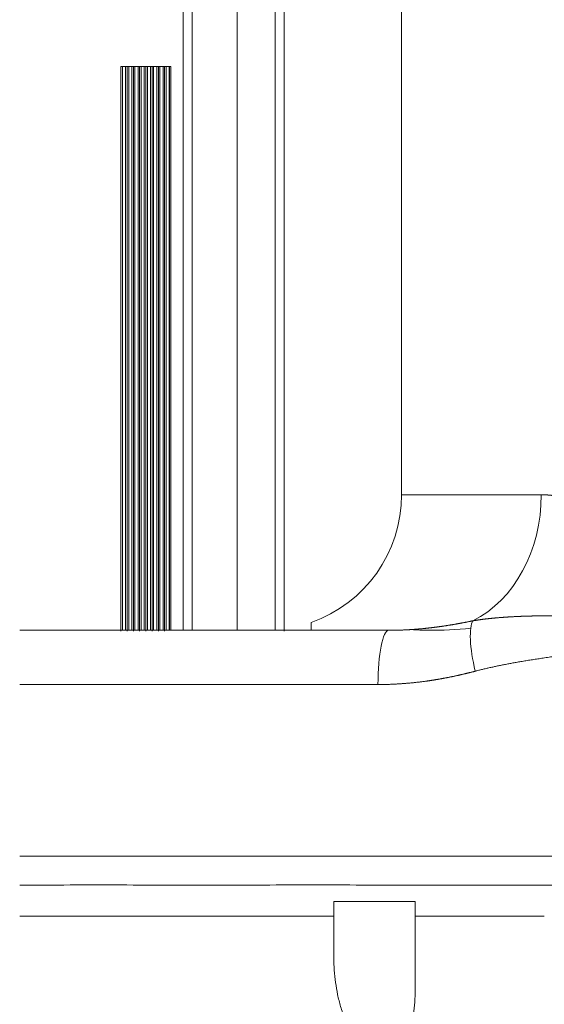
# Model space of a CAD drawing. Header units: millimetres. Extents: x 176 to 9387, y -11044 to -3322.
# Tile 160 of 256: x 8199 to 8257, y -10397 to -10288. Entities that reach past the tile are written whole.
import ezdxf

# ---------------------------------------------------------------- set-up
doc = ezdxf.new("R2010")
doc.units = ezdxf.units.MM
doc.header["$LTSCALE"] = 0.3175
doc.layers.add('1轮廓实线层', color=7, linetype='Continuous', lineweight=18)

msp = doc.modelspace()

# ---------------------------------------------------------------- linework, layer by layer
at = {"layer": '1轮廓实线层'}
for p, q in [((8240.85631, -10221.87988), (8240.85631, -10340.87988)), ((8216.65631, -10253.97988), (8216.65631, -10355.87875)), ((8217.65631, -10253.97988), (8217.65631, -10355.87875)), ((8217.65631, -10355.87875), (8217.65631, -10253.97988)), ((8222.65631, -10252.97988), (8222.65631, -10355.87849)), ((8227.85631, -10253.97988), (8227.85631, -10355.87875)), ((8227.85631, -10355.87875), (8227.85631, -10253.97988)), ((8210.47266, -10293.47988), (8209.78265, -10293.47988)), ((8209.9531, -10355.87929), (8209.9531, -10293.47988)), ((8210.29951, -10293.47988), (8210.29951, -10355.87929)), ((8211.16266, -10293.47988), (8210.47266, -10293.47988)), ((8210.6431, -10355.87929), (8210.6431, -10293.47988)), ((8210.98951, -10293.47988), (8210.98951, -10355.87929)), ((8211.85266, -10293.47988), (8211.16266, -10293.47988)), ((8211.3331, -10355.87929), (8211.3331, -10293.47988)), ((8211.67951, -10293.47988), (8211.67951, -10355.87929)), ((8212.54266, -10293.47988), (8211.85266, -10293.47988)), ((8212.0231, -10355.87929), (8212.0231, -10293.47988)), ((8212.36951, -10293.47988), (8212.36951, -10355.87929)), ((8213.23266, -10293.47988), (8212.54266, -10293.47988)), ((8212.7131, -10355.87929), (8212.7131, -10293.47988)), ((8213.05951, -10293.47988), (8213.05951, -10355.87929)), ((8213.92266, -10293.47988), (8213.23266, -10293.47988)), ((8213.4031, -10355.87929), (8213.4031, -10293.47988)), ((8213.74951, -10293.47988), (8213.74951, -10355.87929)), ((8214.61266, -10293.47988), (8213.92266, -10293.47988)), ((8214.0931, -10355.87929), (8214.0931, -10293.47988)), ((8214.43951, -10293.47988), (8214.43951, -10355.87929)), ((8214.7831, -10355.87929), (8214.7831, -10293.47988)), ((8215.12951, -10293.47988), (8215.12951, -10355.87929)), ((8215.15631, -10355.87929), (8215.15631, -10293.47988)), ((8215.30272, -10355.87929), (8215.30272, -10293.47988)), ((8226.85261, -10324.47988), (8226.85401, -10324.47988)), ((8240.85631, -10340.87988), (8256.32331, -10340.87988)), ((8198.57093, -10355.87988), (8239.42708, -10355.87988)), ((8238.23709, -10361.87988), (8198.57093, -10361.87988)), ((8284.69756, -10380.87988), (8198.57093, -10380.87988)), ((8242.35642, -10395.74919), (8242.35642, -10385.87988))]:
    msp.add_line(p, q, dxfattribs=at)
msp.add_arc((8225.85631, -10340.87988), 15, 289.4162815, 0, dxfattribs=at)
for centre, major_axis, ratio, start_param, end_param in [((8244.33637, -10340.87988), (0, 15), 0.799129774, 3.518770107, 4.71238898), ((8250.51704, -10360.40374), (1.4799, -5.81463), 0.244848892, 3.371981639, 4.650152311), ((8239.42708, -10361.87988), (0, -6), 0.198330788, 3.141592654, 4.71238898)]:
    msp.add_ellipse(centre, major_axis=major_axis, ratio=ratio, start_param=start_param, end_param=end_param, dxfattribs=at)
for points in [[(8226.84779, -10253.97988), (8226.8494, -10277.47988), (8226.851, -10300.97988), (8226.85261, -10324.47988)], [(8209.78265, -10293.47988), (8209.78267, -10303.64655), (8209.78269, -10313.81321), (8209.78272, -10323.97988)], [(8210.47258, -10324.47988), (8210.4726, -10314.14655), (8210.47263, -10303.81321), (8210.47266, -10293.47988)], [(8211.16258, -10324.47988), (8211.1626, -10314.14655), (8211.16263, -10303.81321), (8211.16266, -10293.47988)], [(8211.85258, -10324.47988), (8211.8526, -10314.14655), (8211.85263, -10303.81321), (8211.85266, -10293.47988)], [(8212.54258, -10324.47988), (8212.5426, -10314.14655), (8212.54263, -10303.81321), (8212.54266, -10293.47988)], [(8213.23266, -10293.47988), (8213.23263, -10303.81321), (8213.2326, -10314.14655), (8213.23258, -10324.47988)], [(8213.92266, -10293.47988), (8213.92263, -10303.81321), (8213.9226, -10314.14655), (8213.92258, -10324.47988)], [(8214.61266, -10293.47988), (8214.61263, -10303.81321), (8214.6126, -10314.14655), (8214.61258, -10324.47988)], [(8215.30272, -10293.47988), (8215.0727, -10293.47988), (8214.84268, -10293.47988), (8214.61266, -10293.47988)], [(8227.8563, -10293.47988), (8227.8563, -10303.81321), (8227.8563, -10314.14655), (8227.8563, -10324.47988)], [(8227.8563, -10324.47988), (8227.8563, -10314.14655), (8227.8563, -10303.81321), (8227.8563, -10293.47988)], [(8209.78234, -10324.47988), (8209.78215, -10334.97988), (8209.78196, -10345.47988), (8209.78178, -10355.97988)], [(8209.78272, -10323.97988), (8209.78271, -10324.14655), (8209.78271, -10324.31321), (8209.78271, -10324.47988)], [(8210.47243, -10355.97988), (8210.47246, -10345.47988), (8210.47249, -10334.97988), (8210.47252, -10324.47988)], [(8211.16243, -10355.97988), (8211.16246, -10345.47988), (8211.16249, -10334.97988), (8211.16252, -10324.47988)], [(8211.85243, -10355.97988), (8211.85246, -10345.47988), (8211.85249, -10334.97988), (8211.85252, -10324.47988)], [(8212.54243, -10355.97988), (8212.54246, -10345.47988), (8212.54249, -10334.97988), (8212.54252, -10324.47988)], [(8213.23252, -10324.47988), (8213.23249, -10334.97988), (8213.23246, -10345.47988), (8213.23243, -10355.97988)], [(8213.92252, -10324.47988), (8213.92249, -10334.97988), (8213.92246, -10345.47988), (8213.92243, -10355.97988)], [(8214.61252, -10324.47988), (8214.61249, -10334.97988), (8214.61246, -10345.47988), (8214.61243, -10355.97988)], [(8226.85401, -10324.47988), (8226.85473, -10334.94654), (8226.85545, -10345.41319), (8226.85616, -10355.87985)], [(8227.8563, -10324.47988), (8227.8563, -10334.97988), (8227.8563, -10345.47988), (8227.8563, -10355.97988)], [(8227.8563, -10355.97988), (8227.8563, -10345.47988), (8227.8563, -10334.97988), (8227.8563, -10324.47988)], [(8233.35642, -10385.87988), (8233.35642, -10386.16405), (8233.35642, -10386.72145), (8233.35642, -10387.25742), (8233.35642, -10387.51997)], [(8233.35642, -10387.51998), (8233.25966, -10387.51995), (8233.16289, -10387.51993), (8233.0661, -10387.51991)], [(8233.35642, -10387.51998), (8233.35642, -10389.05815), (8233.35642, -10390.59637), (8233.35642, -10392.13464)], [(8242.35642, -10395.74919), (8242.35642, -10393.00658), (8242.35642, -10390.26419), (8242.35643, -10387.522)]]:
    msp.add_open_spline(points, degree=3, dxfattribs=at)
for points, knots in [([(8256.32331, -10340.87988), (8256.33829, -10340.8799), (8256.36828, -10340.87994), (8256.41336, -10340.88028), (8256.45857, -10340.88082), (8256.5039, -10340.88158), (8256.54937, -10340.88256), (8256.59496, -10340.88376), (8256.64068, -10340.88517), (8256.68654, -10340.8868), (8256.73252, -10340.88865), (8256.77863, -10340.89072), (8256.82487, -10340.893), (8256.87124, -10340.89551), (8256.91774, -10340.89822), (8256.96437, -10340.90116), (8257.01113, -10340.90431), (8257.05802, -10340.90769), (8257.10504, -10340.91128), (8257.1522, -10340.91508), (8257.19948, -10340.91911), (8257.2469, -10340.92335), (8257.29445, -10340.92781), (8257.34213, -10340.93248), (8257.38995, -10340.93738), (8257.4379, -10340.94249), (8257.48598, -10340.94782), (8257.53419, -10340.95336), (8257.58254, -10340.95913), (8257.63102, -10340.96511), (8257.67963, -10340.97131), (8257.72838, -10340.97773), (8257.77726, -10340.98436), (8257.82628, -10340.99121), (8257.87543, -10340.99828), (8257.92472, -10341.00557), (8257.97414, -10341.01307), (8258.0237, -10341.02079), (8258.07339, -10341.02873), (8258.12322, -10341.03689), (8258.17318, -10341.04526), (8258.22329, -10341.05386), (8258.27352, -10341.06266), (8258.3239, -10341.07169), (8258.37441, -10341.08093), (8258.42506, -10341.0904), (8258.47584, -10341.10007), (8258.50977, -10341.10669), (8258.52675, -10341.11)], [0, 0, 0, 0, 0.020949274, 0.041931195, 0.062945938, 0.08399368, 0.105074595, 0.126188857, 0.147336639, 0.168518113, 0.189733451, 0.210982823, 0.2322664, 0.25358435, 0.274936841, 0.29632404, 0.317746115, 0.339203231, 0.360695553, 0.382223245, 0.40378647, 0.425385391, 0.447020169, 0.468690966, 0.490397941, 0.512141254, 0.533921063, 0.555737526, 0.5775908, 0.599481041, 0.621408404, 0.643373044, 0.665375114, 0.687414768, 0.709492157, 0.731607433, 0.753760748, 0.775952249, 0.798182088, 0.820450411, 0.842757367, 0.865103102, 0.887487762, 0.909911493, 0.932374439, 0.954876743, 0.97741855, 1, 1, 1, 1]), ([(8248.75113, -10354.8255), (8248.77397, -10354.82164), (8248.81987, -10354.81389), (8248.88921, -10354.80245), (8248.95936, -10354.79106), (8249.03031, -10354.77976), (8249.10207, -10354.76854), (8249.17465, -10354.7574), (8249.24803, -10354.74634), (8249.32223, -10354.73536), (8249.39725, -10354.72447), (8249.47309, -10354.71367), (8249.54975, -10354.70296), (8249.62723, -10354.69234), (8249.70553, -10354.68181), (8249.78466, -10354.67138), (8249.86461, -10354.66104), (8249.94539, -10354.6508), (8250.02701, -10354.64066), (8250.10945, -10354.63062), (8250.19273, -10354.62069), (8250.27684, -10354.61086), (8250.3618, -10354.60113), (8250.44758, -10354.59151), (8250.53421, -10354.582), (8250.62169, -10354.57261), (8250.71, -10354.56332), (8250.79916, -10354.55415), (8250.88917, -10354.5451), (8250.98002, -10354.53616), (8251.07173, -10354.52734), (8251.16428, -10354.51864), (8251.25769, -10354.51007), (8251.35196, -10354.50162), (8251.44708, -10354.49329), (8251.54305, -10354.48509), (8251.63989, -10354.47702), (8251.73759, -10354.46908), (8251.83615, -10354.46128), (8251.93557, -10354.4536), (8252.03586, -10354.44606), (8252.13702, -10354.43866), (8252.23904, -10354.4314), (8252.34194, -10354.42427), (8252.44571, -10354.41729), (8252.55035, -10354.41045), (8252.65586, -10354.40376), (8252.76225, -10354.39721), (8252.86952, -10354.39082), (8252.97767, -10354.38457), (8253.0867, -10354.37847), (8253.19661, -10354.37253), (8253.3074, -10354.36674), (8253.41908, -10354.3611), (8253.53165, -10354.35563), (8253.64511, -10354.35031), (8253.75946, -10354.34516), (8253.87471, -10354.34017), (8253.99086, -10354.33534), (8254.10791, -10354.33067), (8254.22586, -10354.32616), (8254.34471, -10354.32182), (8254.46446, -10354.31765), (8254.58511, -10354.31364), (8254.70666, -10354.30979), (8254.82912, -10354.30612), (8254.95248, -10354.30261), (8255.07675, -10354.29927), (8255.20193, -10354.29609), (8255.328, -10354.29309), (8255.45499, -10354.29026), (8255.58288, -10354.2876), (8255.71169, -10354.28511), (8255.8414, -10354.28279), (8255.97202, -10354.28065), (8256.10355, -10354.27868), (8256.23599, -10354.27688), (8256.36934, -10354.27526), (8256.5036, -10354.27381), (8256.63878, -10354.27254), (8256.77486, -10354.27145), (8256.91187, -10354.27054), (8257.04978, -10354.2698), (8257.18861, -10354.26925), (8257.32835, -10354.26887), (8257.46901, -10354.26868), (8257.61058, -10354.26866), (8257.75307, -10354.26883), (8257.89648, -10354.26918), (8258.0408, -10354.26972), (8258.18604, -10354.27044), (8258.3322, -10354.27134), (8258.47927, -10354.27243), (8258.62727, -10354.27371), (8258.77618, -10354.27517), (8258.92601, -10354.27683), (8259.07676, -10354.27866), (8259.17758, -10354.28004), (8259.22814, -10354.28073)], [0, 0, 0, 0, 0.006867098, 0.013802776, 0.020807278, 0.027880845, 0.035023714, 0.04223612, 0.049518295, 0.056870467, 0.064292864, 0.071785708, 0.079349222, 0.086983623, 0.094689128, 0.102465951, 0.110314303, 0.118234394, 0.126226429, 0.134290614, 0.14242715, 0.150636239, 0.158918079, 0.167272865, 0.175700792, 0.184202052, 0.192776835, 0.201425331, 0.210147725, 0.218944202, 0.227814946, 0.236760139, 0.24577996, 0.254874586, 0.264044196, 0.273288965, 0.282609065, 0.292004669, 0.301475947, 0.31102307, 0.320646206, 0.33034552, 0.34012118, 0.349973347, 0.359902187, 0.369907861, 0.379990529, 0.390150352, 0.400387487, 0.410702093, 0.421094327, 0.431564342, 0.442112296, 0.45273834, 0.463442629, 0.474225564, 0.485087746, 0.496029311, 0.507050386, 0.518151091, 0.529331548, 0.540591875, 0.551932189, 0.563352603, 0.574853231, 0.586434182, 0.598095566, 0.609837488, 0.621660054, 0.633563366, 0.645547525, 0.65761263, 0.669758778, 0.681986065, 0.694294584, 0.706684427, 0.719155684, 0.731708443, 0.744342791, 0.757058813, 0.769856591, 0.782736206, 0.79569774, 0.808741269, 0.82186687, 0.835074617, 0.848364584, 0.861736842, 0.875191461, 0.888728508, 0.902348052, 0.916050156, 0.929834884, 0.943702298, 0.957652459, 0.971685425, 0.985801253, 1, 1, 1, 1]), ([(8230.85631, -10355.81991), (8230.85631, -10355.79311), (8230.85631, -10355.72458), (8230.85631, -10355.63779), (8230.85631, -10355.54722), (8230.85631, -10355.50004), (8230.85631, -10355.40677), (8230.85631, -10355.36067), (8230.85631, -10355.27382), (8230.85631, -10355.23306), (8230.85631, -10355.16046), (8230.85631, -10355.12861), (8230.85631, -10355.0765), (8230.85631, -10355.05625), (8230.85631, -10355.02902), (8230.85631, -10355.02197), (8230.85631, -10355.02201), (8230.85631, -10355.02202)], [0, 0, 0, 0, 0.124819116, 0.249638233, 0.249638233, 0.374457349, 0.374457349, 0.499276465, 0.499276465, 0.624095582, 0.624095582, 0.748914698, 0.748914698, 0.873733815, 0.873733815, 0.998552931, 1, 1, 1, 1]), ([(8239.42708, -10355.87988), (8239.45772, -10355.87986), (8239.51904, -10355.87981), (8239.61108, -10355.87944), (8239.70325, -10355.87884), (8239.79554, -10355.87801), (8239.88795, -10355.87693), (8239.98049, -10355.87562), (8240.07315, -10355.87407), (8240.16593, -10355.87229), (8240.25884, -10355.87027), (8240.35187, -10355.86801), (8240.44502, -10355.86551), (8240.53828, -10355.86278), (8240.63167, -10355.85981), (8240.72518, -10355.8566), (8240.8188, -10355.85316), (8240.91255, -10355.84949), (8241.00641, -10355.84558), (8241.10038, -10355.84143), (8241.19448, -10355.83706), (8241.28869, -10355.83244), (8241.38301, -10355.8276), (8241.47745, -10355.82252), (8241.572, -10355.81721), (8241.66667, -10355.81166), (8241.76145, -10355.80589), (8241.85634, -10355.79988), (8241.95134, -10355.79364), (8242.04646, -10355.78716), (8242.14168, -10355.78046), (8242.23702, -10355.77353), (8242.33247, -10355.76636), (8242.42802, -10355.75897), (8242.52369, -10355.75135), (8242.61946, -10355.74349), (8242.71534, -10355.73541), (8242.81133, -10355.7271), (8242.90742, -10355.71856), (8243.00363, -10355.70979), (8243.09993, -10355.7008), (8243.19635, -10355.69158), (8243.29286, -10355.68213), (8243.38949, -10355.67246), (8243.48621, -10355.66256), (8243.58304, -10355.65243), (8243.67998, -10355.64208), (8243.77701, -10355.6315), (8243.87415, -10355.6207), (8243.97139, -10355.60968), (8244.06873, -10355.59843), (8244.16618, -10355.58696), (8244.26372, -10355.57526), (8244.36136, -10355.56335), (8244.4591, -10355.55121), (8244.55695, -10355.53885), (8244.65489, -10355.52627), (8244.75293, -10355.51346), (8244.85107, -10355.50044), (8244.9493, -10355.4872), (8245.04763, -10355.47374), (8245.14606, -10355.46006), (8245.24459, -10355.44616), (8245.34321, -10355.43204), (8245.44193, -10355.4177), (8245.54074, -10355.40315), (8245.63965, -10355.38838), (8245.73866, -10355.37339), (8245.83775, -10355.35819), (8245.93694, -10355.34277), (8246.03623, -10355.32714), (8246.13561, -10355.31129), (8246.23508, -10355.29523), (8246.33464, -10355.27896), (8246.4343, -10355.26247), (8246.53405, -10355.24577), (8246.63389, -10355.22885), (8246.73382, -10355.21173), (8246.83384, -10355.19439), (8246.93396, -10355.17685), (8247.03416, -10355.15909), (8247.13445, -10355.14112), (8247.23484, -10355.12294), (8247.33531, -10355.10456), (8247.43587, -10355.08597), (8247.53652, -10355.06716), (8247.63726, -10355.04815), (8247.73809, -10355.02894), (8247.83901, -10355.00952), (8247.94001, -10354.98989), (8248.04111, -10354.97006), (8248.14229, -10354.95002), (8248.24355, -10354.92977), (8248.34491, -10354.90933), (8248.44635, -10354.88868), (8248.54787, -10354.86782), (8248.64949, -10354.84678), (8248.71724, -10354.83259), (8248.75113, -10354.8255)], [0, 0, 0, 0, 0.009676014, 0.019367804, 0.029075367, 0.038798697, 0.04853779, 0.058292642, 0.068063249, 0.077849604, 0.087651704, 0.097469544, 0.107303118, 0.117152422, 0.127017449, 0.136898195, 0.146794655, 0.156706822, 0.166634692, 0.176578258, 0.186537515, 0.196512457, 0.206503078, 0.216509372, 0.226531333, 0.236568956, 0.246622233, 0.256691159, 0.266775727, 0.276875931, 0.286991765, 0.297123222, 0.307270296, 0.31743298, 0.327611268, 0.337805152, 0.348014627, 0.358239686, 0.368480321, 0.378736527, 0.389008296, 0.399295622, 0.409598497, 0.419916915, 0.430250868, 0.440600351, 0.450965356, 0.461345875, 0.471741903, 0.482153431, 0.492580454, 0.503022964, 0.513480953, 0.523954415, 0.534443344, 0.544947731, 0.555467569, 0.566002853, 0.576553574, 0.587119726, 0.597701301, 0.608298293, 0.618910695, 0.629538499, 0.640181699, 0.650840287, 0.661514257, 0.672203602, 0.682908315, 0.693628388, 0.704363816, 0.715114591, 0.725880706, 0.736662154, 0.74745893, 0.758271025, 0.769098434, 0.77994115, 0.790799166, 0.801672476, 0.812561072, 0.823464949, 0.8343841, 0.845318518, 0.856268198, 0.867233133, 0.878213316, 0.889208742, 0.900219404, 0.911245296, 0.922286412, 0.933342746, 0.944414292, 0.955501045, 0.966602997, 0.977720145, 0.988852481, 1, 1, 1, 1]), ([(8241.94076, -10355.79399), (8242.5587, -10355.83925), (8243.17612, -10355.86579), (8245.36711, -10355.90057), (8246.94489, -10355.81581), (8248.51027, -10355.64306)], [0, 0, 0, 0, 0.281546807, 0.281546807, 1, 1, 1, 1]), ([(8284.69756, -10355.87988), (8284.63125, -10355.88618), (8284.50014, -10355.89865), (8284.30557, -10355.91714), (8284.11537, -10355.9352), (8283.92954, -10355.95285), (8283.74809, -10355.97006), (8283.57103, -10355.98686), (8283.39836, -10356.00323), (8283.23008, -10356.01918), (8283.06622, -10356.03471), (8282.90676, -10356.04981), (8282.75172, -10356.06449), (8282.6011, -10356.07875), (8282.45491, -10356.09259), (8282.31315, -10356.106), (8282.17582, -10356.11899), (8282.04294, -10356.13155), (8281.9145, -10356.14369), (8281.79052, -10356.15541), (8281.67099, -10356.16671), (8281.55592, -10356.17758), (8281.44531, -10356.18803), (8281.33916, -10356.19806), (8281.23749, -10356.20766), (8281.14029, -10356.21684), (8281.04757, -10356.2256), (8280.95933, -10356.23394), (8280.87557, -10356.24185), (8280.7963, -10356.24934), (8280.72152, -10356.2564), (8280.65122, -10356.26304), (8280.58542, -10356.26926), (8280.52412, -10356.27506), (8280.46731, -10356.28043), (8280.41501, -10356.28538), (8280.0604, -10356.31896), (8279.41653, -10356.38005), (8278.49559, -10356.46772), (8277.6189, -10356.55154), (8276.78678, -10356.63149), (8275.44633, -10356.76105), (8273.62155, -10356.94004), (8271.335, -10357.17024), (8269.17308, -10357.39432), (8267.24083, -10357.60131), (8265.5297, -10357.79086), (8264.03035, -10357.96253), (8262.74698, -10358.11505), (8261.65496, -10358.2496), (8260.72903, -10358.36711), (8259.82484, -10358.4854), (8258.94251, -10358.60443), (8258.23722, -10358.70276), (8257.70725, -10358.77816), (8257.35074, -10358.82925), (8257.01047, -10358.87847), (8256.68647, -10358.92581), (8256.37876, -10358.97128), (8256.08737, -10359.01487), (8255.69725, -10359.07404), (8255.211, -10359.14955), (8254.63123, -10359.24269), (8254.07574, -10359.33519), (8253.63483, -10359.41145), (8253.30106, -10359.47093), (8253.06692, -10359.51345), (8252.83481, -10359.55641), (8252.60471, -10359.59979), (8252.37664, -10359.64361), (8252.1506, -10359.68786), (8251.92658, -10359.73254), (8251.7046, -10359.77765), (8251.48465, -10359.8232), (8251.26673, -10359.86917), (8251.05086, -10359.91558), (8250.83702, -10359.96242), (8250.62523, -10360.00969), (8250.41548, -10360.0574), (8250.20777, -10360.10554), (8250.00212, -10360.1541), (8249.79852, -10360.2031), (8249.59696, -10360.25253), (8249.39747, -10360.30241), (8249.20002, -10360.35266), (8249.06916, -10360.38677), (8249.00405, -10360.40374)], [0, 0, 0, 0, 0.005766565, 0.011403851, 0.016911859, 0.022290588, 0.027540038, 0.032660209, 0.037651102, 0.042512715, 0.04724505, 0.051848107, 0.056321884, 0.060666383, 0.064881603, 0.068967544, 0.072924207, 0.076751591, 0.080449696, 0.084018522, 0.087458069, 0.090768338, 0.093949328, 0.097001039, 0.099923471, 0.102716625, 0.1053805, 0.107915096, 0.110320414, 0.112596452, 0.114743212, 0.116760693, 0.118648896, 0.120407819, 0.122037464, 0.12353783, 0.124908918, 0.1525485, 0.178870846, 0.203875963, 0.22756386, 0.249934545, 0.31814479, 0.382577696, 0.443233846, 0.500113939, 0.544586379, 0.586254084, 0.625117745, 0.651350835, 0.676954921, 0.701930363, 0.72627755, 0.749996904, 0.760266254, 0.770084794, 0.77945254, 0.788369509, 0.796835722, 0.804851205, 0.812415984, 0.829024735, 0.844965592, 0.860239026, 0.874845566, 0.881341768, 0.887783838, 0.894171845, 0.900505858, 0.906785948, 0.913012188, 0.919184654, 0.925303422, 0.931368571, 0.937380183, 0.943338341, 0.94924313, 0.955094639, 0.960892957, 0.966638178, 0.972330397, 0.977969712, 0.983556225, 0.989090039, 0.99457126, 1, 1, 1, 1]), ([(8249.00405, -10360.40374), (8248.96966, -10360.41274), (8248.90095, -10360.43071), (8248.79789, -10360.45738), (8248.69494, -10360.48381), (8248.5921, -10360.51), (8248.48935, -10360.53593), (8248.38672, -10360.56161), (8248.28418, -10360.58705), (8248.18176, -10360.61223), (8248.07944, -10360.63716), (8247.97722, -10360.66185), (8247.87511, -10360.68628), (8247.77311, -10360.71047), (8247.67121, -10360.7344), (8247.56942, -10360.75809), (8247.46773, -10360.78152), (8247.36615, -10360.80471), (8247.26467, -10360.82765), (8247.1633, -10360.85033), (8247.06204, -10360.87277), (8246.96088, -10360.89495), (8246.85983, -10360.91689), (8246.75889, -10360.93858), (8246.65805, -10360.96001), (8246.55732, -10360.9812), (8246.45669, -10361.00214), (8246.35617, -10361.02283), (8246.25576, -10361.04326), (8246.15546, -10361.06345), (8246.05526, -10361.08339), (8245.95517, -10361.10308), (8245.85518, -10361.12252), (8245.75531, -10361.1417), (8245.65554, -10361.16064), (8245.55587, -10361.17933), (8245.45632, -10361.19777), (8245.35687, -10361.21596), (8245.25753, -10361.2339), (8245.15829, -10361.25159), (8245.05917, -10361.26903), (8244.96015, -10361.28622), (8244.86124, -10361.30316), (8244.76244, -10361.31985), (8244.66374, -10361.33629), (8244.56516, -10361.35248), (8244.46668, -10361.36842), (8244.36831, -10361.38412), (8244.27004, -10361.39956), (8244.17189, -10361.41475), (8244.07384, -10361.42969), (8243.9759, -10361.44438), (8243.87807, -10361.45883), (8243.78035, -10361.47302), (8243.65153, -10361.49142), (8243.49163, -10361.51369), (8243.30065, -10361.53939), (8243.10992, -10361.56416), (8242.91942, -10361.58799), (8242.72918, -10361.61088), (8242.53917, -10361.63284), (8242.34941, -10361.65387), (8242.1599, -10361.67396), (8241.97063, -10361.69312), (8241.7816, -10361.71134), (8241.59282, -10361.72863), (8241.40429, -10361.74499), (8241.216, -10361.76041), (8241.02796, -10361.77489), (8240.84017, -10361.78844), (8240.65262, -10361.80106), (8240.46533, -10361.81274), (8240.27828, -10361.82349), (8240.09147, -10361.8333), (8239.90492, -10361.84218), (8239.71862, -10361.85012), (8239.53256, -10361.85713), (8239.34676, -10361.86321), (8239.1612, -10361.86835), (8238.9759, -10361.87256), (8238.79084, -10361.87583), (8238.60604, -10361.87815), (8238.42149, -10361.87961), (8238.29853, -10361.87979), (8238.23709, -10361.87988)], [0, 0, 0, 0, 0.00983469, 0.019653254, 0.029455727, 0.039242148, 0.049012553, 0.058766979, 0.068505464, 0.078228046, 0.087934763, 0.097625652, 0.107300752, 0.116960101, 0.126603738, 0.136231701, 0.14584403, 0.155440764, 0.165021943, 0.174587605, 0.18413779, 0.193672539, 0.203191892, 0.212695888, 0.222184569, 0.231657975, 0.241116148, 0.250559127, 0.259986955, 0.269399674, 0.278797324, 0.288179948, 0.297547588, 0.306900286, 0.316238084, 0.325561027, 0.334869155, 0.344162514, 0.353441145, 0.362705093, 0.371954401, 0.381189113, 0.390409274, 0.399614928, 0.408806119, 0.417982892, 0.427145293, 0.436293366, 0.445427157, 0.454546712, 0.463652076, 0.472743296, 0.481820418, 0.490883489, 0.499932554, 0.517647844, 0.535326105, 0.552967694, 0.570572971, 0.588142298, 0.605676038, 0.623174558, 0.640638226, 0.658067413, 0.675462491, 0.692823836, 0.710151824, 0.727446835, 0.744709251, 0.761939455, 0.779137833, 0.796304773, 0.813440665, 0.830545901, 0.847620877, 0.864665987, 0.881681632, 0.898668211, 0.915626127, 0.932555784, 0.949457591, 0.966331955, 0.983179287, 1, 1, 1, 1]), ([(8284.69756, -10384.05933), (8281.3241, -10384.05932), (8277.91064, -10384.0593), (8272.73075, -10384.06007), (8270.99416, -10384.0601), (8267.50103, -10384.06033), (8265.7432, -10384.06054), (8260.44855, -10384.06058), (8256.90099, -10384.05968), (8249.77111, -10384.05993), (8246.18877, -10384.06085), (8238.9898, -10384.06032), (8235.37316, -10384.05852), (8228.10571, -10384.05835), (8224.4549, -10384.05999), (8217.11895, -10384.06035), (8213.4338, -10384.05927), (8206.02869, -10384.05865), (8202.30872, -10384.05931), (8198.57093, -10384.05931)], [0, 0, 0, 0, 0.125, 0.125, 0.1875, 0.1875, 0.25, 0.25, 0.375, 0.375, 0.5, 0.5, 0.625, 0.625, 0.75, 0.75, 0.875, 0.875, 1, 1, 1, 1]), ([(8242.35643, -10385.87988), (8239.98706, -10385.87988), (8237.60767, -10385.87988), (8234.59972, -10385.87988), (8233.97833, -10385.87988), (8233.35642, -10385.87988)], [0, 0, 0, 0, 0.793625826, 0.793625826, 1, 1, 1, 1]), ([(8242.35643, -10387.522), (8242.35643, -10387.25931), (8242.35643, -10386.99108), (8242.35643, -10386.44373), (8242.35643, -10386.1646), (8242.35643, -10385.87988)], [0, 0, 0, 0, 0.5, 0.5, 1, 1, 1, 1]), ([(8233.0661, -10387.51991), (8230.27087, -10387.52001), (8227.46239, -10387.52012), (8223.22311, -10387.52027), (8221.8056, -10387.52033), (8218.96061, -10387.52043), (8216.10561, -10387.52053), (8213.22753, -10387.52064), (8210.33638, -10387.52074), (8208.8843, -10387.5208), (8204.50585, -10387.52095), (8201.55719, -10387.52106), (8198.57093, -10387.52116)], [0, 0, 0, 0, 0.25, 0.25, 0.375, 0.375, 0.5, 0.625, 0.625, 0.75, 0.75, 1, 1, 1, 1]), ([(8256.6564, -10387.51997), (8255.46733, -10387.52014), (8253.08888, -10387.52047), (8248.32757, -10387.52114), (8244.74861, -10387.52165), (8242.35643, -10387.52198)], [0, 0, 0, 0, 0.25, 0.5, 1, 1, 1, 1]), ([(8233.35642, -10392.13464), (8233.35642, -10392.58806), (8233.37258, -10393.04), (8233.43529, -10393.94109), (8233.48184, -10394.39023), (8233.60535, -10395.28574), (8233.68231, -10395.73211), (8233.82206, -10396.39944), (8233.87271, -10396.62151), (8233.98263, -10397.06488), (8234.04189, -10397.28617), (8234.16973, -10397.72792), (8234.2383, -10397.94838), (8234.38571, -10398.38838), (8234.46455, -10398.60792), (8234.59155, -10398.93647), (8234.63534, -10399.04585), (8234.7034, -10399.20972), (8234.72648, -10399.26432), (8234.77335, -10399.37316), (8234.79714, -10399.42743), (8234.91795, -10399.698), (8235.0205, -10399.91197), (8235.23926, -10400.3342), (8235.35546, -10400.54247), (8235.60429, -10400.95212), (8235.7369, -10401.15353), (8235.9158, -10401.39981), (8235.95224, -10401.44879), (8236.02655, -10401.54616), (8236.06446, -10401.59459), (8236.18003, -10401.73831), (8236.25961, -10401.83219), (8236.42461, -10402.0155), (8236.51003, -10402.10493), (8236.64328, -10402.23516), (8236.68856, -10402.27792), (8236.75789, -10402.34097), (8236.78123, -10402.36181), (8236.82842, -10402.40311), (8236.85227, -10402.42358), (8236.97234, -10402.52452), (8237.07132, -10402.60112), (8237.27611, -10402.74461), (8237.38192, -10402.81152), (8237.54677, -10402.90316), (8237.60276, -10402.93224), (8237.71702, -10402.98715), (8237.77533, -10403.01298), (8237.95396, -10403.08489), (8238.0749, -10403.12413), (8238.25937, -10403.16851), (8238.32137, -10403.18089), (8238.4152, -10403.19559), (8238.44661, -10403.19984), (8238.50972, -10403.20702), (8238.54145, -10403.20994), (8238.6991, -10403.221), (8238.82326, -10403.21872), (8239.00669, -10403.19924), (8239.06736, -10403.19008), (8239.15768, -10403.17235), (8239.18769, -10403.16578), (8239.24737, -10403.15134), (8239.27687, -10403.14351), (8239.42279, -10403.10151), (8239.53445, -10403.0587), (8239.69545, -10402.98272), (8239.74803, -10402.95542), (8239.85116, -10402.89714), (8239.90117, -10402.86647), (8240.04704, -10402.77036), (8240.13877, -10402.70087), (8240.31326, -10402.55304), (8240.396, -10402.47469), (8240.5144, -10402.35154), (8240.55291, -10402.30954), (8240.62814, -10402.22381), (8240.66463, -10402.18033), (8240.77107, -10402.04824), (8240.838, -10401.95796), (8240.9651, -10401.77368), (8241.02527, -10401.67968), (8241.197, -10401.39287), (8241.2999, -10401.19528), (8241.41709, -10400.942), (8241.43995, -10400.89102), (8241.48457, -10400.78846), (8241.50635, -10400.73685), (8241.57002, -10400.58133), (8241.61014, -10400.47706), (8241.72428, -10400.16267), (8241.7921, -10399.95098), (8241.91406, -10399.52411), (8241.96817, -10399.30894), (8242.06453, -10398.87555), (8242.10676, -10398.65733), (8242.18064, -10398.21819), (8242.21228, -10397.99726), (8242.26585, -10397.5529), (8242.28777, -10397.32947), (8242.31384, -10396.99257), (8242.32139, -10396.87992), (8242.33426, -10396.65443), (8242.33957, -10396.54157), (8242.35228, -10396.20259), (8242.35642, -10395.97612), (8242.35642, -10395.74919)], [0, 0, 0, 0, 0.0625, 0.0625, 0.125, 0.125, 0.1875, 0.1875, 0.21875, 0.21875, 0.25, 0.25, 0.28125, 0.28125, 0.3125, 0.3125, 0.328125, 0.328125, 0.3359375, 0.3359375, 0.34375, 0.34375, 0.375, 0.375, 0.40625, 0.40625, 0.4375, 0.4375, 0.4453125, 0.4453125, 0.453125, 0.453125, 0.46875, 0.46875, 0.484375, 0.484375, 0.4921875, 0.4921875, 0.49609375, 0.49609375, 0.5, 0.5, 0.515625, 0.515625, 0.53125, 0.53125, 0.5390625, 0.5390625, 0.546875, 0.546875, 0.5625, 0.5625, 0.5703125, 0.5703125, 0.57421875, 0.57421875, 0.578125, 0.578125, 0.59375, 0.59375, 0.6015625, 0.6015625, 0.60546875, 0.60546875, 0.609375, 0.609375, 0.625, 0.625, 0.6328125, 0.6328125, 0.640625, 0.640625, 0.65625, 0.65625, 0.671875, 0.671875, 0.6796875, 0.6796875, 0.6875, 0.6875, 0.703125, 0.703125, 0.71875, 0.71875, 0.75, 0.75, 0.7578125, 0.7578125, 0.765625, 0.765625, 0.78125, 0.78125, 0.8125, 0.8125, 0.84375, 0.84375, 0.875, 0.875, 0.90625, 0.90625, 0.9375, 0.9375, 0.953125, 0.953125, 0.96875, 0.96875, 1, 1, 1, 1])]:
    msp.add_open_spline(points, degree=3, knots=knots, dxfattribs=at)

doc.saveas('drawing.dxf')
